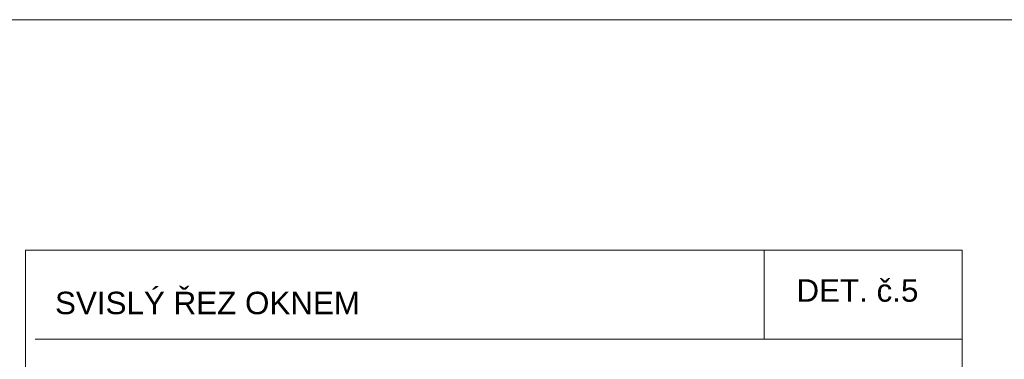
# Model space of a CAD drawing. Header units: millimetres. Extents: x -213344 to 52059, y -47868 to 108976.
# Tile 26 of 27: x -160048 to -158951, y 35124 to 35502. Entities that reach past the tile are written whole.
import ezdxf

# ---------------------------------------------------------------- set-up
doc = ezdxf.new("R2010")
doc.units = ezdxf.units.MM
doc.header["$MEASUREMENT"] = 0
doc.styles.add('GENEROVANÝ_STYL_2', font='txt')

msp = doc.modelspace()

# ---------------------------------------------------------------- linework, layer by layer
at = {"color": 92, "linetype": 'Continuous', "lineweight": 13, "true_color": 0x00d700}
msp.add_line((-172182.8, 35502.3), (-78167.9, 35502.3), dxfattribs=at)
at = {"color": 154, "linetype": 'Continuous', "lineweight": 13}
for p, q in [((-159218.8, 35146.5), (-159218.8, 35245.5)), ((-160030.5, 35146.5), (-158998, 35146.5))]:
    msp.add_line(p, q, dxfattribs=at)
msp.add_lwpolyline([(-160041.2, 35245.5), (-158998, 35245.5), (-158998, 33778.2), (-160041.2, 33778.2)], close=True, dxfattribs=at)

# ---------------------------------------------------------------- texts
at = {"color": 154, "linetype": 'Continuous', "lineweight": 13, "char_height": 25, "attachment_point": 7, "style": 'GENEROVANÝ_STYL_2'}
for s, insert in [('\\A1;{\\pql;\\fArial|b0|i0|c238|p38;DET. č.\\fArial|b0|i0|c238|p38;5}', (-159182.7, 35187.7)), ('\\A1;{\\pql;\\fArial|b0|i0|c238|p38;SVISLÝ ŘEZ OKNEM}', (-160008.2, 35173.8))]:
    msp.add_mtext(s, dxfattribs=dict(at, insert=insert))

doc.saveas('drawing.dxf')
